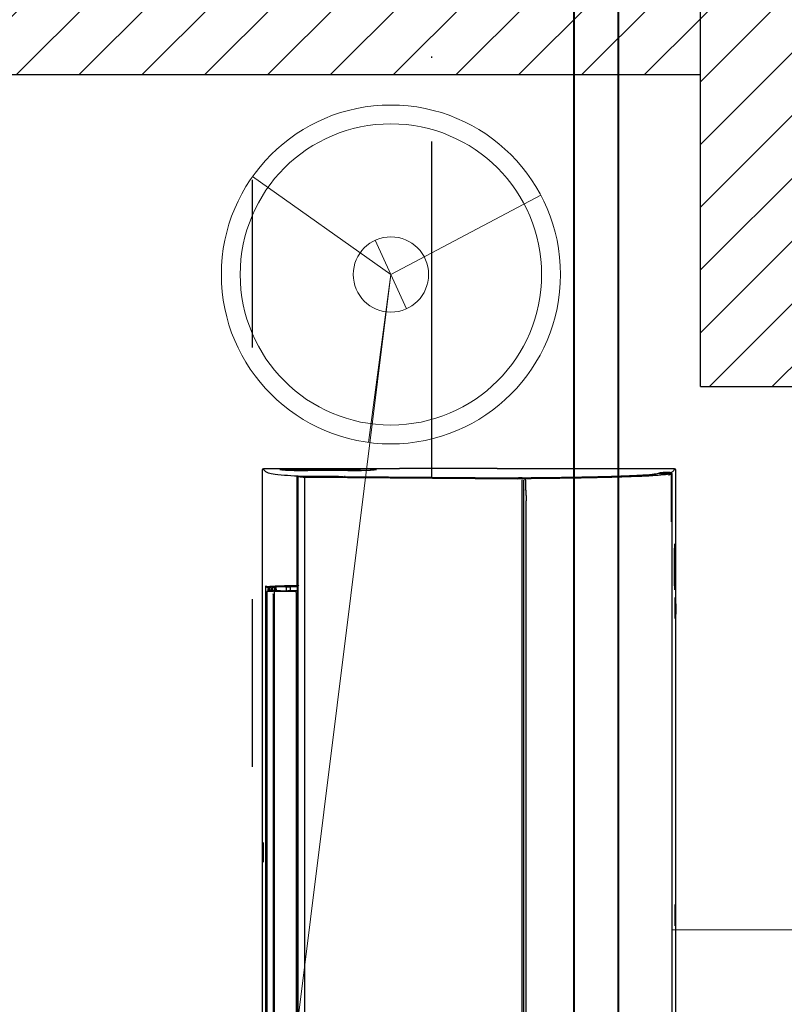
# Model space of a CAD drawing. Header units: millimetres. Extents: x 24385 to 79107, y -56478 to -23676.
# Tile 201 of 256: x 27702 to 27757, y -25769 to -25699. Entities that reach past the tile are written whole.
import ezdxf

# ---------------------------------------------------------------- set-up
doc = ezdxf.new("R2010")
doc.units = ezdxf.units.MM
doc.header["$LTSCALE"] = 2
doc.linetypes.add('ACAD_ISO03W100', pattern=[30, 12, -18])
doc.linetypes.add('ACAD_ISO10W100', pattern=[18, 12, -3, 0, -3])
for name, color, linetype, lineweight in [('0_OPIS', 7, 'Continuous', 13), ('3DPLAN_A_TABELKA POMIESZCZEŃ', 7, 'Continuous', 0), ('A_STOL_OPIS', 55, 'Continuous', 5), ('Opisy', 7, 'Continuous', 13)]:
    doc.layers.add(name, color=color, linetype=linetype, lineweight=lineweight)
doc.layers.add('1', color=7, linetype='Continuous', true_color=0xffffff)
for name, color, linetype in [('3DPLAN_A_KRESKOWANIE 1', 253, 'Continuous'), ('3DPLAN_A_OPIS', 8, 'Continuous'), ('IS_KLIM_urządzenia', 3, 'Continuous')]:
    doc.layers.add(name, color=color, linetype=linetype)
for name, color, linetype, lineweight, true_color in [('cw', 7, 'Continuous', 40, 0xf79809), ('FURNITURE ZD 1 500', 7, 'Continuous', 13, 0x9fa8a5), ('kanalizacja', 7, 'Continuous', 30, 0xbf3000), ('kanalizacja pod stropem skropliny', 7, 'Continuous', 30, 0x60bb04), ('wodociag', 7, 'Continuous', 40, 0x0e97f1)]:
    doc.layers.add(name, color=color, linetype=linetype, lineweight=lineweight, true_color=true_color)
doc.styles.add('ARIAL', font='arial.ttf')
pattern_1 = [(45, (5728.076, 0), (-2.24506403, 2.24506403), [])]

# ---------------------------------------------------------------- blocks, each defined once
blk = doc.blocks.new('scienna')
at = {"layer": '1', "color": 3, "linetype": 'Continuous'}
for p, q in [((37481.274, 3088.714), (37481.285, 3090.277)), ((37481.315, 3090.347), (37481.521, 3090.141)), ((37481.385, 3090.376), (37490.967, 3090.376)), ((37481.657, 3090.094), (37575.678, 3090.094)), ((37485.089, 3090.089), (37481.687, 3090.089)), ((37481.687, 3090.089), (37481.687, 3090.089)), ((37486.702, 3090.323), (37486.702, 3090.356)), ((37486.71, 3090.322), (37486.706, 3090.345)), ((37486.756, 3090.371), (37486.902, 3090.371)), ((37486.952, 3090.345), (37486.943, 3090.295)), ((37486.956, 3090.356), (37486.956, 3090.315)), ((37487.913, 3090.304), (37488.733, 3090.304)), ((37488.733, 3090.297), (37487.913, 3090.297)), ((37488.733, 3090.297), (37487.913, 3090.297)), ((37487.913, 3090.297), (37487.913, 3090.297)), ((37489.69, 3090.315), (37489.69, 3090.356)), ((37489.703, 3090.295), (37489.694, 3090.345)), ((37489.744, 3090.371), (37489.89, 3090.371)), ((37489.94, 3090.345), (37489.936, 3090.323)), ((37489.944, 3090.356), (37489.944, 3090.322)), ((37490.507, 3090.348), (37490.507, 3090.348)), ((37490.627, 3090.365), (37490.967, 3090.365)), ((37491.893, 3090.347), (37490.63, 3090.347)), ((37491.893, 3090.346), (37490.63, 3090.346)), ((37490.63, 3090.346), (37490.63, 3090.346)), ((37490.967, 3090.386), (37491.71, 3090.386)), ((37491.71, 3090.385), (37490.967, 3090.386)), ((37490.967, 3090.384), (37490.967, 3090.386)), ((37490.967, 3090.384), (37490.967, 3090.346)), ((37491.711, 3090.376), (37512.908, 3090.376)), ((37491.711, 3090.365), (37491.897, 3090.365)), ((37512.487, 3090.348), (37512.487, 3090.348)), ((37512.607, 3090.365), (37512.907, 3090.365)), ((37513.873, 3090.347), (37512.61, 3090.347)), ((37513.873, 3090.346), (37512.61, 3090.346)), ((37512.61, 3090.346), (37512.61, 3090.346)), ((37513.663, 3090.386), (37512.907, 3090.386)), ((37513.663, 3090.365), (37513.877, 3090.365)), ((37513.664, 3090.376), (37543.671, 3090.376)), ((37481.558, 3089.996), (37481.559, 3089.483)), ((37481.583, 3089.485), (37481.583, 3089.485)), ((37481.646, 3089.974), (37481.697, 3089.888)), ((37481.272, 3077.658), (37481.272, 3088.07)), ((37482.106, 3079.648), (37482.802, 3079.648)), ((37482.107, 3079.5), (37575.167, 3079.5)), ((37573.704, 3079.693), (37483.582, 3079.693)), ((37481.854, 3066.749), (37481.941, 3079.137)), ((37481.965, 3079.069), (37481.856, 3063.482)), ((37481.908, 3063.897), (37482.014, 3079.069)), ((37481.965, 3079.069), (37481.965, 3079.068)), ((37482.016, 3079.358), (37482.014, 3079.069)), ((37482.019, 3079.385), (37482.017, 3079.423)), ((37482.111, 3079.388), (37488.791, 3079.382)), ((37488.791, 3079.382), (37568.484, 3079.382)), ((37481.285, 3077.113), (37481.285, 3071.136)), ((37481.272, 3060.946), (37481.272, 3070.59)), ((37481.276, 3068.76), (37481.276, 3068.929)), ((37481.383, 3068.959), (37481.277, 3068.959)), ((37481.302, 3068.954), (37481.394, 3068.938)), ((37481.389, 3068.73), (37481.277, 3068.73)), ((37481.352, 3068.743), (37481.302, 3068.735)), ((37481.352, 3068.743), (37481.39, 3068.743)), ((37481.387, 3068.91), (37481.358, 3068.773)), ((37481.276, 3067.598), (37481.276, 3067.781)), ((37481.348, 3067.813), (37481.277, 3067.813)), ((37481.318, 3067.568), (37481.277, 3067.568)), ((37481.302, 3067.809), (37481.352, 3067.8)), ((37481.331, 3067.577), (37481.302, 3067.572)), ((37481.325, 3067.56), (37481.325, 3067.559)), ((37481.354, 3067.585), (37481.339, 3067.585)), ((37481.351, 3067.771), (37481.351, 3067.61)), ((37481.828, 3065.506), (37481.833, 3066.276)), ((37481.854, 3066.749), (37481.891, 3066.7)), ((37481.276, 3065.489), (37481.276, 3065.682)), ((37481.277, 3065.714), (37481.318, 3065.714)), ((37481.311, 3065.456), (37481.277, 3065.456)), ((37481.302, 3065.71), (37481.324, 3065.706)), ((37481.831, 3063.432), (37481.84, 3064.727)), ((37481.877, 3064.774), (37481.84, 3064.727)), ((37481.276, 3063.63), (37481.276, 3063.799)), ((37481.304, 3063.829), (37481.277, 3063.829)), ((37481.298, 3063.6), (37481.277, 3063.6)), ((37481.901, 3063.846), (37482.002, 3063.846)), ((37489.565, 3063.321), (37481.928, 3063.321)), ((37481.951, 3063.362), (37575.324, 3063.362)), ((37482.002, 3063.846), (37488.791, 3063.846)), ((37488.791, 3063.846), (37568.484, 3063.846)), ((37489.825, 3063.346), (37489.728, 3063.346)), ((37489.729, 3063.347), (37489.81, 3063.347)), ((37489.745, 3063.347), (37489.742, 3062.825)), ((37489.85, 3063.326), (37490.019, 3063.326)), ((37489.905, 3063.36), (37489.867, 3063.358)), ((37490.054, 3063.348), (37490.083, 3063.232)), ((37567.097, 3063.357), (37490.238, 3063.357)), ((37489.74, 3062.529), (37489.742, 3062.795)), ((37489.742, 3062.795), (37489.742, 3062.803)), ((37489.842, 3062.816), (37490.018, 3062.816)), ((37490.07, 3063.207), (37490.072, 3061.725)), ((37490.257, 3063.262), (37567.078, 3063.262)), ((37481.276, 3062.136), (37481.276, 3062.304)), ((37481.277, 3062.334), (37481.298, 3062.334)), ((37481.277, 3062.106), (37481.383, 3062.106)), ((37481.302, 3062.33), (37481.352, 3062.321)), ((37481.394, 3062.126), (37481.302, 3062.11)), ((37481.328, 3062.334), (37481.354, 3062.334)), ((37481.371, 3062.321), (37481.352, 3062.321)), ((37481.358, 3062.291), (37481.387, 3062.154)), ((37481.383, 3062.333), (37481.368, 3062.335)), ((37481.378, 3062.334), (37481.389, 3062.334)), ((37489.72, 3062.076), (37489.737, 3062.076)), ((37489.721, 3062.067), (37489.737, 3062.067)), ((37489.737, 3062.066), (37489.735, 3061.87)), ((37489.74, 3062.501), (37489.737, 3062.066)), ((37489.789, 3062.548), (37490.025, 3062.548)), ((37490.016, 3061.911), (37490.018, 3061.911)), ((37490.03, 3062.157), (37490.025, 3062.157)), ((37489.735, 3061.805), (37490.042, 3061.821)), ((37489.817, 3061.772), (37489.75, 3061.772)), ((37489.761, 3061.722), (37489.817, 3061.722)), ((37489.765, 3061.6), (37489.765, 3061.701)), ((37489.765, 3061.6), (37489.766, 3061.565)), ((37489.765, 3061.413), (37489.766, 3061.446)), ((37489.765, 3061.392), (37489.766, 3061.358)), ((37489.766, 3061.565), (37489.767, 3061.562)), ((37489.767, 3061.449), (37489.766, 3061.446)), ((37489.766, 3061.358), (37489.768, 3061.351)), ((37489.766, 3061.274), (37489.768, 3061.245)), ((37489.768, 3061.391), (37489.768, 3061.413)), ((37489.768, 3061.215), (37489.768, 3061.195)), ((37489.769, 3061.48), (37489.769, 3061.532)), ((37489.769, 3061.275), (37489.769, 3061.321)), ((37489.798, 3061.244), (37490.052, 3061.244)), ((37489.818, 3061.81), (37489.817, 3061.772)), ((37489.817, 3061.722), (37489.817, 3061.772)), ((37489.817, 3061.722), (37489.818, 3061.696)), ((37489.824, 3061.746), (37489.821, 3061.74)), ((37490.011, 3061.74), (37489.821, 3061.74)), ((37489.821, 3061.696), (37489.821, 3061.74)), ((37489.824, 3061.746), (37489.824, 3061.81)), ((37490.017, 3061.746), (37489.824, 3061.746)), ((37489.867, 3061.348), (37490.023, 3061.348)), ((37490.05, 3061.248), (37489.867, 3061.248)), ((37489.966, 3061.556), (37490.017, 3061.556)), ((37490.017, 3061.456), (37489.966, 3061.456)), ((37490.017, 3061.463), (37490.017, 3061.394)), ((37490.022, 3061.375), (37490.017, 3061.375)), ((37490.017, 3061.374), (37490.042, 3061.278)), ((37490.022, 3061.749), (37490.022, 3061.766)), ((37490.046, 3061.264), (37490.07, 3061.176)), ((37490.047, 3061.719), (37490.077, 3061.6)), ((37490.07, 3061.591), (37490.073, 3061.169)), ((37490.072, 3061.725), (37490.078, 3061.7)), ((37490.104, 3061.685), (37567.23, 3061.685)), ((37490.262, 3061.607), (37490.242, 3061.603)), ((37490.262, 3061.607), (37567.078, 3061.607)), ((37481.513, 3061.088), (37481.301, 3060.876)), ((37575.963, 3060.847), (37481.371, 3060.847)), ((37567.666, 3061.092), (37489.669, 3061.092)), ((37567.64, 3061.095), (37489.695, 3061.095)), ((37490.098, 3061.151), (37567.236, 3061.151)), ((37509.299, 3060.873), (37508.19, 3060.873)), ((37508.191, 3060.888), (37509.297, 3060.888)), ((37508.191, 3060.886), (37509.297, 3060.886)), ((37509.438, 3060.885), (37509.439, 3060.885))]:
    blk.add_line(p, q, dxfattribs=at)
for centre, radius, start, end in [((37481.355, 3067.56), 0.0299, 100.12414, 181.75822), ((37481.345, 3062.359), 0.0299, 178.59109, 259.89445), ((37481.395, 3062.359), 0.0299, 177.77317, 259.84973), ((37489.789, 3062.499), 0.0498, 90.41115, 170.80284)]:
    blk.add_arc(centre, radius, start, end, dxfattribs=at)
at = {"layer": '1', "color": 3, "linetype": 'Continuous', "extrusion": (0, 0, -1)}
for centre, major_axis, ratio, start_param, end_param in [((37481.385, 3090.277), (0.0932, 0.0356), 0.99063, 3.510727, 5.080838), ((37486.752, 3090.37), (0.0506, -0.0001), 0.026853, 1.495654, 4.787428), ((37486.906, 3090.37), (0.0506, 0.0001), 0.026853, 4.63735, 7.929124), ((37489.741, 3090.37), (0.0506, -0.0001), 0.026853, 1.495654, 4.787428), ((37489.894, 3090.37), (0.0506, 0.0001), 0.026853, 4.63735, 7.929124), ((37490.632, 3090.349), (0.131, 0), 0.025826, 1.581407, 3.141096), ((37491.892, 3090.349), (0.131, 0), 0.025826, 0.000497, 1.560185), ((37512.611, 3090.349), (0.131, 0), 0.025826, 1.581407, 3.141096), ((37513.872, 3090.349), (0.131, 0), 0.025826, 0.000497, 1.560185), ((37481.564, 3089.487), (0, 0.199), 0.026186, 3.178837, 4.693181), ((37481.337, 3088.07), (0, 2.49), 0.026186, 4.712389, 4.974188), ((37481.927, 3079.274), (0, 0.548), 0.026186, 1.344442, 1.822999), ((37481.273, 3077.658), (0, 0.0498), 0.026186, 3.232627, 4.712389), ((37481.272, 3077.113), (0, 0.498), 0.026186, 0.091035, 1.570796), ((37481.272, 3071.136), (0, 0.498), 0.026186, 1.570796, 3.050558), ((37481.273, 3070.59), (0, 0.0498), 0.026186, 4.712389, 6.192151), ((37481.277, 3068.928), (0, -0.0303), 0.026853, 1.586911, 3.163112), ((37481.277, 3068.761), (0, 0.0303), 0.026853, 3.120074, 4.696274), ((37481.359, 3068.775), (0.0068, 0.0315), 0.0247, 3.136269, 4.657709), ((37481.277, 3067.783), (0, -0.0303), 0.026853, 1.49579, 3.163112), ((37481.277, 3067.598), (0, 0.0303), 0.026853, 3.140843, 4.696274), ((37481.352, 3067.611), (0, 0.0303), 0.026853, 3.721747, 4.662998), ((37481.277, 3065.684), (0, -0.0303), 0.026853, 1.49579, 3.17409), ((37481.277, 3065.486), (0, 0.0303), 0.026853, 3.140843, 4.787396), ((37481.277, 3063.798), (0, -0.0303), 0.026853, 1.586911, 3.163112), ((37481.277, 3063.63), (0, 0.0303), 0.026853, 3.120074, 4.696274), ((37489.867, 3063.408), (0.0272, -0.0419), 0.986713, 0.581937, 0.946749), ((37489.85, 3063.625), (0, 0.299), 0.014546, 3.106676, 3.200893), ((37489.905, 3063.41), (0.0011, -0.0498), 0.489612, 0.045922, 0.281487), ((37481.277, 3062.304), (0, -0.0303), 0.026853, 1.586911, 3.17409), ((37481.277, 3062.136), (0, 0.0303), 0.026853, 3.140843, 4.696274), ((37481.359, 3062.29), (0.0068, -0.0315), 0.0247, 1.625476, 3.146917), ((37489.966, 3061.563), (0.199, 0), 0.034921, 1.570796, 3.115684), ((37489.966, 3061.449), (0.199, 0), 0.034921, 3.167501, 4.712389), ((37489.867, 3061.352), (0.0996, 0), 0.034921, 1.570796, 3.109127), ((37489.867, 3061.245), (0.0996, 0), 0.034921, 3.20865, 4.707044), ((37489.768, 3061.215), (0, 0.0299), 0.008727, 4.712389, 7.853982), ((37490.064, 3061.57), (0.299, 0), 0.034921, 1.729444, 2.225224), ((37490.064, 3061.363), (0.299, 0), 0.034921, 1.710997, 2.225224), ((37490.084, 3061.785), (0.0207, -0.0996), 0.029081, 6.144074, 6.494044), ((37508.192, 3060.884), (0.152, 0), 0.025788, 3.14159, 4.707839), ((37509.297, 3060.884), (0.152, 0), 0.025788, 4.716939, 6.283188)]:
    blk.add_ellipse(centre, major_axis=major_axis, ratio=ratio, start_param=start_param, end_param=end_param, dxfattribs=at)
at = {"layer": '1', "color": 3, "linetype": 'Continuous'}
for centre, major_axis, ratio, start_param, end_param in [((37488.733, 3090.267), (0, 0.0299), 0.000004, 6.257005, 7.679449), ((37492.023, 3090.32), (0.0299, -0.0006), 0.999657, 1.590287, 1.873037), ((37514.003, 3090.32), (0.0299, -0.0006), 0.999657, 1.590287, 1.873037), ((37481.634, 3089.356), (0.0429, 0.0252), 0.998669, 2.598988, 3.515641), ((37481.405, 3068.705), (0, 0.0299), 0.999658, 0.174696, 1.570869), ((37481.895, 3063.399), (0.0169, 0.0106), 0.3931, 3.146815, 3.538182), ((37490.055, 3063.329), (0.0201, -0.0221), 0.993138, 3.140182, 3.786846), ((37481.371, 3062.359), (0, -0.0299), 0.999657, 4.711785, 6.107988), ((37481.395, 3062.359), (0.0299, -0.0012), 0.829262, 3.141584, 3.18845), ((37481.405, 3062.359), (0, -0.0299), 0.999657, 4.711887, 6.10809), ((37490.052, 3061.764), (-0.0297, 0.0032), 0.988969, 6.280689, 6.337499), ((37490.053, 3061.768), (-0.0297, 0.0034), 0.988946, 4.960853, 6.283676), ((37490.099, 3061.184), (-0.0299, 0.0004), 0.999841, 0.27606, 1.583879), ((37490.103, 3061.717), (0.0267, 0.0135), 0.973947, 2.957503, 4.255332)]:
    blk.add_ellipse(centre, major_axis=major_axis, ratio=ratio, start_param=start_param, end_param=end_param, dxfattribs=at)
at = {"layer": '1', "color": 3, "linetype": 'Continuous', "extrusion": (-1.2326e-32, -1.03566e-16, -1)}
blk.add_ellipse((37481.371, 3060.947), major_axis=(-0.0705, -0.0705), ratio=0.999315, start_param=5.49813, end_param=7.068241, dxfattribs=at)
at = {"layer": '1', "color": 3, "linetype": 'Continuous'}
for points, degree in [([(37481.521, 3090.141), (37481.54, 3090.121), (37481.56, 3090.098), (37481.579, 3090.057)], 3), ([(37481.609, 3090.052), (37481.619, 3090.029), (37481.63, 3090.001), (37481.64, 3089.966)], 3), ([(37491.711, 3090.346), (37491.711, 3090.358), (37491.71, 3090.371), (37491.71, 3090.383)], 3), ([(37513.663, 3090.386), (37512.907, 3090.385)], 1), ([(37513.663, 3090.384), (37513.663, 3090.371), (37513.663, 3090.359), (37513.664, 3090.346)], 3), ([(37481.588, 3089.99), (37481.583, 3089.485)], 1), ([(37481.624, 3089.913), (37481.624, 3089.913), (37481.624, 3089.913), (37481.624, 3089.913)], 3), ([(37481.674, 3089.829), (37481.674, 3089.829), (37481.674, 3089.829), (37481.674, 3089.829)], 3), ([(37481.59, 3089.333), (37481.591, 3089.331), (37481.592, 3089.329)], 2), ([(37481.645, 3089.2), (37481.645, 3089.2), (37481.645, 3089.2), (37481.645, 3089.2)], 3), ([(37482.008, 3079.467), (37482.007, 3079.484), (37482.007, 3079.503), (37482.007, 3079.521)], 3), ([(37482.014, 3079.529), (37482.013, 3079.563), (37482.013, 3079.598), (37482.013, 3079.632)], 3), ([(37482.106, 3079.648), (37482.106, 3079.648), (37482.106, 3079.648), (37482.106, 3079.648)], 3), ([(37481.965, 3079.438), (37481.967, 3079.336), (37481.967, 3079.227), (37481.966, 3079.124)], 3), ([(37481.965, 3079.419), (37481.965, 3079.413)], 1), ([(37481.966, 3079.124), (37481.965, 3079.106), (37481.965, 3079.087), (37481.965, 3079.068)], 3), ([(37482.01, 3079.272), (37481.996, 3079.27), (37481.981, 3079.267), (37481.966, 3079.265)], 3), ([(37482.01, 3079.402), (37482.009, 3079.422), (37482.008, 3079.444), (37482.008, 3079.467)], 3), ([(37481.431, 3067.009), (37481.433, 3066.011), (37481.432, 3065.014), (37481.431, 3064.016)], 3), ([(37481.383, 3066.356), (37481.386, 3065.438), (37481.386, 3064.52), (37481.383, 3063.601)], 3), ([(37481.383, 3063.601), (37481.383, 3063.105), (37481.375, 3062.637), (37481.365, 3062.359)], 3), ([(37481.863, 3063.428), (37481.879, 3063.569), (37481.895, 3063.719), (37481.91, 3063.878)], 3), ([(37481.878, 3063.389), (37481.881, 3063.384), (37481.885, 3063.381)], 2), ([(37481.888, 3063.379), (37481.896, 3063.376)], 1), ([(37481.896, 3063.376), (37481.92, 3063.361), (37481.951, 3063.362)], 2), ([(37481.901, 3063.911), (37481.901, 3063.889), (37481.901, 3063.868), (37481.901, 3063.846)], 3), ([(37489.708, 3062.287), (37489.697, 3062.529), (37489.687, 3062.872), (37489.676, 3063.36)], 3), ([(37490.021, 3063.33), (37490.018, 3063.327), (37490.017, 3063.319), (37490.017, 3063.306)], 3), ([(37490.017, 3062.846), (37490.017, 3062.989), (37490.017, 3063.142), (37490.017, 3063.306)], 3), ([(37490.036, 3063.343), (37490.031, 3063.338), (37490.026, 3063.334), (37490.021, 3063.33)], 3), ([(37490.017, 3062.846), (37490.017, 3062.803), (37490.023, 3062.743), (37490.035, 3062.663)], 3), ([(37490.035, 3062.663), (37490.047, 3062.579), (37490.054, 3062.512), (37490.054, 3062.47)], 3), ([(37489.765, 3061.701), (37489.751, 3061.748), (37489.737, 3061.823), (37489.723, 3062.03)], 3), ([(37489.74, 3062.507), (37489.74, 3062.504), (37489.74, 3062.502), (37489.74, 3062.501)], 3), ([(37490.017, 3061.917), (37490.017, 3061.981), (37490.017, 3062.051), (37490.017, 3062.127)], 3), ([(37490.017, 3061.911), (37490.071, 3061.716)], 1), ([(37490.022, 3062.155), (37490.022, 3062.163), (37490.022, 3062.171), (37490.022, 3062.18)], 3), ([(37490.035, 3062.151), (37490.031, 3062.155), (37490.028, 3062.157), (37490.025, 3062.157)], 3), ([(37490.03, 3062.157), (37490.033, 3062.157), (37490.036, 3062.155), (37490.04, 3062.151)], 3), ([(37490.04, 3062.146), (37490.039, 3062.147), (37490.037, 3062.149), (37490.035, 3062.151)], 3), ([(37490.04, 3062.151), (37490.043, 3062.147), (37490.046, 3062.145), (37490.049, 3062.145)], 3), ([(37490.054, 3062.184), (37490.054, 3062.158), (37490.051, 3062.145), (37490.044, 3062.145)], 3), ([(37490.054, 3062.47), (37490.054, 3062.368), (37490.054, 3062.273), (37490.054, 3062.184)], 3), ([(37490.021, 3061.75), (37490.018, 3061.755), (37490.017, 3061.754), (37490.017, 3061.748)], 3), ([(37490.017, 3061.557), (37490.017, 3061.61), (37490.017, 3061.674), (37490.017, 3061.748)], 3), ([(37490.017, 3061.557), (37490.017, 3061.542), (37490.023, 3061.505), (37490.035, 3061.449)], 3), ([(37490.035, 3061.319), (37490.023, 3061.357), (37490.017, 3061.376), (37490.017, 3061.375)], 3), ([(37490.017, 3061.37), (37490.017, 3061.37), (37490.017, 3061.372), (37490.017, 3061.375)], 3), ([(37490.023, 3061.753), (37490.018, 3061.753)], 1), ([(37490.036, 3061.726), (37490.031, 3061.734), (37490.026, 3061.742), (37490.021, 3061.75)], 3), ([(37490.021, 3061.375), (37490.022, 3061.377), (37490.022, 3061.379), (37490.022, 3061.381)], 3), ([(37490.021, 3061.375), (37490.022, 3061.375), (37490.028, 3061.356), (37490.04, 3061.319)], 3), ([(37490.023, 3061.771), (37490.023, 3061.77), (37490.023, 3061.768)], 2), ([(37490.023, 3061.768), (37490.023, 3061.768), (37490.023, 3061.767)], 2), ([(37490.023, 3061.759), (37490.023, 3061.753)], 1), ([(37490.025, 3061.751), (37490.026, 3061.751), (37490.026, 3061.751), (37490.026, 3061.75)], 3), ([(37490.035, 3061.449), (37490.047, 3061.388), (37490.054, 3061.349), (37490.054, 3061.336)], 3), ([(37490.053, 3061.263), (37490.051, 3061.265), (37490.045, 3061.284), (37490.035, 3061.319)], 3), ([(37490.04, 3061.319), (37490.046, 3061.296), (37490.051, 3061.28), (37490.055, 3061.271)], 3), ([(37490.047, 3061.279), (37490.07, 3061.191)], 1), ([(37490.054, 3061.336), (37490.054, 3061.305), (37490.054, 3061.281), (37490.054, 3061.264)], 3), ([(37490.054, 3061.264), (37490.054, 3061.263), (37490.054, 3061.262), (37490.054, 3061.262)], 3), ([(37490.076, 3061.703), (37490.076, 3061.703), (37490.077, 3061.703)], 2)]:
    blk.add_open_spline(points, degree=degree, dxfattribs=at)
for points, knots in [([(37481.558, 3089.996), (37481.558, 3090.007), (37481.56, 3090.017), (37481.568, 3090.038), (37481.573, 3090.048), (37481.587, 3090.066), (37481.596, 3090.073), (37481.615, 3090.085), (37481.625, 3090.089), (37481.643, 3090.093), (37481.65, 3090.094), (37481.657, 3090.094)], [0, 0, 0, 0, 0.210708, 0.210708, 0.428394, 0.428394, 0.645764, 0.645764, 0.862773, 0.862773, 1, 1, 1, 1]), ([(37481.687, 3090.089), (37481.679, 3090.089), (37481.67, 3090.088), (37481.655, 3090.084), (37481.647, 3090.081), (37481.631, 3090.072), (37481.622, 3090.066), (37481.608, 3090.052), (37481.602, 3090.044), (37481.598, 3090.036)], [0, 0, 0, 0, 0.220108, 0.220108, 0.42634, 0.42634, 0.716961, 0.716961, 1, 1, 1, 1]), ([(37487.913, 3090.297), (37487.587, 3090.297), (37487.267, 3090.3), (37486.812, 3090.312), (37486.677, 3090.32), (37486.677, 3090.329)], [0, 0, 0, 0, 0.5, 0.5, 1, 1, 1, 1]), ([(37489.97, 3090.329), (37489.97, 3090.32), (37489.836, 3090.312), (37489.381, 3090.3), (37489.06, 3090.297), (37488.733, 3090.297)], [0, 0, 0, 0, 0.5, 0.5, 1, 1, 1, 1]), ([(37491.71, 3090.385), (37491.71, 3090.385), (37491.71, 3090.385), (37491.71, 3090.384), (37491.71, 3090.384), (37491.71, 3090.383)], [0, 0, 0, 0, 0.72897, 0.72897, 1, 1, 1, 1]), ([(37512.907, 3090.383), (37512.907, 3090.383), (37512.907, 3090.384), (37512.907, 3090.384), (37512.907, 3090.385), (37512.907, 3090.385), (37512.907, 3090.385), (37512.907, 3090.385)], [0, 0, 0, 0, 0.254607, 0.254607, 0.509215, 0.509215, 1, 1, 1, 1]), ([(37512.907, 3090.383), (37512.907, 3090.381), (37512.907, 3090.38), (37512.907, 3090.374), (37512.907, 3090.37), (37512.907, 3090.362), (37512.907, 3090.358), (37512.907, 3090.352), (37512.907, 3090.349), (37512.907, 3090.346)], [0, 0, 0, 0, 0.141039, 0.141039, 0.460002, 0.460002, 0.778965, 0.778965, 1, 1, 1, 1]), ([(37513.663, 3090.386), (37513.663, 3090.386), (37513.663, 3090.386), (37513.663, 3090.386), (37513.663, 3090.386), (37513.663, 3090.385), (37513.663, 3090.385), (37513.663, 3090.384)], [0, 0, 0, 0, 0.2545, 0.2545, 0.509, 0.509, 1, 1, 1, 1]), ([(37481.583, 3089.485), (37481.582, 3089.471), (37481.582, 3089.456), (37481.582, 3089.429), (37481.582, 3089.416), (37481.583, 3089.393), (37481.583, 3089.383), (37481.583, 3089.368), (37481.584, 3089.362), (37481.584, 3089.357), (37481.584, 3089.356), (37481.585, 3089.356)], [0, 0, 0, 0, 0.221109, 0.221109, 0.442219, 0.442219, 0.663324, 0.663324, 0.884477, 0.884477, 1, 1, 1, 1]), ([(37481.585, 3089.356), (37481.586, 3089.354), (37481.587, 3089.352), (37481.598, 3089.333), (37481.607, 3089.312), (37481.616, 3089.286)], [0, 0, 0, 0, 0.109547, 0.109547, 1, 1, 1, 1]), ([(37481.598, 3090.036), (37481.592, 3090.024), (37481.589, 3090.012), (37481.588, 3089.996), (37481.588, 3089.994), (37481.588, 3089.99), (37481.588, 3089.99), (37481.588, 3089.99)], [0, 0, 0, 0, 0.804426, 0.804426, 0.988726, 0.988726, 1, 1, 1, 1]), ([(37481.616, 3089.286), (37481.617, 3089.331), (37481.618, 3089.376), (37481.619, 3089.488), (37481.62, 3089.554), (37481.622, 3089.718), (37481.623, 3089.815), (37481.624, 3089.913)], [0, 0, 0, 0, 0.215513, 0.215513, 0.533202, 0.533202, 1, 1, 1, 1]), ([(37481.724, 3090.011), (37481.722, 3090.011), (37481.721, 3090.011), (37481.714, 3090.011), (37481.708, 3090.01), (37481.692, 3090.007), (37481.681, 3090.002), (37481.662, 3089.991), (37481.654, 3089.983), (37481.639, 3089.966), (37481.634, 3089.956), (37481.626, 3089.935), (37481.624, 3089.924), (37481.624, 3089.913)], [0, 0, 0, 0, 0.026404, 0.026404, 0.133633, 0.133633, 0.350239, 0.350239, 0.566831, 0.566831, 0.783415, 0.783415, 1, 1, 1, 1]), ([(37481.645, 3089.2), (37481.647, 3089.253), (37481.65, 3089.306), (37481.655, 3089.426), (37481.658, 3089.492), (37481.665, 3089.648), (37481.67, 3089.739), (37481.674, 3089.829)], [0, 0, 0, 0, 0.253857, 0.253857, 0.570119, 0.570119, 1, 1, 1, 1]), ([(37481.773, 3089.923), (37481.772, 3089.923), (37481.77, 3089.923), (37481.765, 3089.923), (37481.76, 3089.923), (37481.745, 3089.92), (37481.734, 3089.916), (37481.715, 3089.905), (37481.706, 3089.898), (37481.691, 3089.881), (37481.685, 3089.872), (37481.677, 3089.851), (37481.674, 3089.84), (37481.674, 3089.829)], [0, 0, 0, 0, 0.027072, 0.027072, 0.113442, 0.113442, 0.335097, 0.335097, 0.556736, 0.556736, 0.778368, 0.778368, 1, 1, 1, 1]), ([(37481.689, 3089.876), (37481.695, 3089.846), (37481.701, 3089.811), (37481.731, 3089.627), (37481.753, 3089.419), (37481.799, 3088.82), (37481.821, 3088.438), (37481.862, 3087.499), (37481.882, 3086.934), (37481.919, 3085.671), (37481.936, 3084.973), (37481.958, 3083.829), (37481.965, 3083.43), (37481.978, 3082.614), (37481.984, 3082.197), (37481.996, 3081.343), (37482.001, 3080.907), (37482.008, 3080.188), (37482.01, 3079.912), (37482.012, 3079.632)], [0, 0, 0, 0, 0.044433, 0.044433, 0.209088, 0.209088, 0.373742, 0.373742, 0.538396, 0.538396, 0.703051, 0.703051, 0.785378, 0.785378, 0.867705, 0.867705, 0.950032, 0.950032, 1, 1, 1, 1]), ([(37481.941, 3079.397), (37481.935, 3080.281), (37481.927, 3081.116), (37481.905, 3082.756), (37481.891, 3083.559), (37481.868, 3084.651), (37481.859, 3084.998), (37481.841, 3085.659), (37481.832, 3085.975), (37481.803, 3086.851), (37481.782, 3087.344), (37481.737, 3088.152), (37481.713, 3088.465), (37481.666, 3088.913), (37481.641, 3089.055), (37481.599, 3089.216), (37481.581, 3089.256), (37481.563, 3089.288)], [0, 0, 0, 0, 0.142614, 0.142614, 0.292342, 0.292342, 0.367205, 0.367205, 0.442069, 0.442069, 0.591797, 0.591797, 0.741524, 0.741524, 0.891252, 0.891252, 1, 1, 1, 1]), ([(37481.616, 3089.286), (37481.62, 3089.277), (37481.624, 3089.266), (37481.632, 3089.244), (37481.636, 3089.232), (37481.641, 3089.213), (37481.643, 3089.206), (37481.645, 3089.2)], [0, 0, 0, 0, 0.405734, 0.405734, 0.811452, 0.811452, 1, 1, 1, 1]), ([(37481.645, 3089.2), (37481.681, 3089.051), (37481.717, 3088.785), (37481.768, 3088.083), (37481.785, 3087.798), (37481.817, 3087.12), (37481.832, 3086.73), (37481.861, 3085.87), (37481.874, 3085.4), (37481.899, 3084.381), (37481.91, 3083.828), (37481.931, 3082.664), (37481.939, 3082.059), (37481.954, 3080.799), (37481.961, 3080.146), (37481.965, 3079.46)], [0, 0, 0, 0, 0.25, 0.25, 0.375, 0.375, 0.5, 0.5, 0.625, 0.625, 0.75, 0.75, 0.875, 0.875, 1, 1, 1, 1]), ([(37482.106, 3079.648), (37482.095, 3079.648), (37482.083, 3079.648), (37482.062, 3079.646), (37482.052, 3079.644), (37482.035, 3079.641), (37482.027, 3079.639), (37482.015, 3079.634), (37482.011, 3079.631), (37482.008, 3079.628), (37482.008, 3079.628), (37482.007, 3079.627), (37482.007, 3079.626), (37482.006, 3079.625)], [0, 0, 0, 0, 0.224103, 0.224103, 0.448205, 0.448205, 0.672308, 0.672308, 0.896412, 0.896412, 0.939569, 0.939569, 1, 1, 1, 1]), ([(37482.826, 3079.656), (37482.823, 3079.654), (37482.821, 3079.653), (37482.818, 3079.651), (37482.817, 3079.651), (37482.811, 3079.649), (37482.807, 3079.648), (37482.802, 3079.648)], [0, 0, 0, 0, 0.314057, 0.314057, 0.422359, 0.422359, 1, 1, 1, 1]), ([(37482.826, 3079.656), (37482.835, 3079.662), (37482.848, 3079.659), (37482.87, 3079.66), (37482.881, 3079.661), (37482.915, 3079.664), (37482.937, 3079.665), (37483.004, 3079.67), (37483.049, 3079.673), (37483.183, 3079.681), (37483.272, 3079.686), (37483.435, 3079.692), (37483.509, 3079.694), (37483.582, 3079.694)], [0, 0, 0, 0, 0.044216, 0.044216, 0.088431, 0.088431, 0.176862, 0.176862, 0.353724, 0.353724, 0.707448, 0.707448, 1, 1, 1, 1]), ([(37481.965, 3079.46), (37481.965, 3079.457), (37481.965, 3079.454), (37481.965, 3079.447), (37481.965, 3079.442), (37481.965, 3079.438)], [0, 0, 0, 0, 0.416689, 0.416689, 1, 1, 1, 1]), ([(37481.965, 3079.438), (37481.965, 3079.434), (37481.965, 3079.43), (37481.965, 3079.423), (37481.965, 3079.422), (37481.965, 3079.42)], [0, 0, 0, 0, 0.684147, 0.684147, 1, 1, 1, 1]), ([(37481.376, 3068.984), (37481.382, 3068.981), (37481.389, 3068.931), (37481.402, 3068.739), (37481.408, 3068.595), (37481.423, 3068.053), (37481.43, 3067.544), (37481.431, 3067.009)], [0, 0, 0, 0, 0.244832, 0.244832, 0.496555, 0.496555, 1, 1, 1, 1]), ([(37481.423, 3066.95), (37481.423, 3067.422), (37481.417, 3067.875), (37481.404, 3068.358), (37481.399, 3068.486), (37481.387, 3068.658), (37481.381, 3068.703), (37481.375, 3068.705)], [0, 0, 0, 0, 0.503414, 0.503414, 0.755121, 0.755121, 1, 1, 1, 1]), ([(37481.325, 3067.56), (37481.33, 3067.399), (37481.334, 3067.18), (37481.337, 3066.708), (37481.336, 3066.45), (37481.332, 3065.992), (37481.328, 3065.788), (37481.317, 3065.509), (37481.311, 3065.431), (37481.304, 3065.431)], [0, 0, 0, 0, 0.25, 0.25, 0.5, 0.5, 0.75, 0.75, 1, 1, 1, 1]), ([(37481.341, 3067.838), (37481.351, 3067.838), (37481.362, 3067.684), (37481.377, 3067.141), (37481.382, 3066.76), (37481.383, 3066.356)], [0, 0, 0, 0, 0.5, 0.5, 1, 1, 1, 1]), ([(37481.376, 3066.295), (37481.376, 3066.636), (37481.371, 3066.963), (37481.359, 3067.425), (37481.35, 3067.56), (37481.341, 3067.56)], [0, 0, 0, 0, 0.5, 0.5, 1, 1, 1, 1]), ([(37481.849, 3066.747), (37481.849, 3066.746), (37481.849, 3066.745), (37481.85, 3066.74), (37481.851, 3066.736), (37481.853, 3066.727), (37481.856, 3066.722), (37481.862, 3066.713), (37481.867, 3066.709), (37481.873, 3066.704), (37481.876, 3066.703), (37481.878, 3066.702)], [0, 0, 0, 0, 0.060486, 0.060486, 0.262447, 0.262447, 0.561528, 0.561528, 0.8606, 0.8606, 1, 1, 1, 1]), ([(37481.839, 3064.734), (37481.835, 3064.783), (37481.831, 3064.892), (37481.827, 3065.176), (37481.827, 3065.348), (37481.828, 3065.506)], [0, 0, 0, 0, 0.5, 0.5, 1, 1, 1, 1]), ([(37481.375, 3062.36), (37481.387, 3062.364), (37481.399, 3062.544), (37481.417, 3063.169), (37481.422, 3063.611), (37481.423, 3064.076)], [0, 0, 0, 0, 0.496919, 0.496919, 1, 1, 1, 1]), ([(37481.431, 3064.016), (37481.429, 3063.488), (37481.423, 3062.99), (37481.407, 3062.46), (37481.402, 3062.32), (37481.389, 3062.13), (37481.382, 3062.081), (37481.375, 3062.081)], [0, 0, 0, 0, 0.5, 0.5, 0.75, 0.75, 1, 1, 1, 1]), ([(37481.298, 3063.854), (37481.302, 3063.854), (37481.307, 3063.801), (37481.314, 3063.615), (37481.317, 3063.476), (37481.321, 3063.162), (37481.322, 3062.985), (37481.32, 3062.645), (37481.318, 3062.486), (37481.315, 3062.359)], [0, 0, 0, 0, 0.25, 0.25, 0.5, 0.5, 0.75, 0.75, 1, 1, 1, 1]), ([(37481.298, 3062.334), (37481.302, 3062.336), (37481.307, 3062.403), (37481.313, 3062.637), (37481.314, 3062.802), (37481.314, 3063.132), (37481.313, 3063.298), (37481.307, 3063.53), (37481.302, 3063.598), (37481.298, 3063.6)], [0, 0, 0, 0, 0.248172, 0.248172, 0.499695, 0.499695, 0.751218, 0.751218, 1, 1, 1, 1]), ([(37481.345, 3062.344), (37481.353, 3062.381), (37481.361, 3062.52), (37481.372, 3062.963), (37481.376, 3063.27), (37481.377, 3063.588)], [0, 0, 0, 0, 0.489702, 0.489702, 1, 1, 1, 1]), ([(37481.834, 3063.4), (37481.814, 3063.017), (37481.794, 3062.698), (37481.745, 3062.062), (37481.716, 3061.796), (37481.656, 3061.412), (37481.626, 3061.294), (37481.569, 3061.149), (37481.541, 3061.116), (37481.513, 3061.088)], [0, 0, 0, 0, 0.1995, 0.1995, 0.47233, 0.47233, 0.74516, 0.74516, 1, 1, 1, 1]), ([(37481.928, 3063.316), (37481.92, 3063.316), (37481.913, 3063.317), (37481.896, 3063.321), (37481.888, 3063.325), (37481.871, 3063.336), (37481.863, 3063.344), (37481.848, 3063.363), (37481.841, 3063.376), (37481.832, 3063.403), (37481.83, 3063.418), (37481.83, 3063.433)], [0, 0, 0, 0, 0.135028, 0.135028, 0.296216, 0.296216, 0.487715, 0.487715, 0.7324, 0.7324, 1, 1, 1, 1]), ([(37481.856, 3063.482), (37481.856, 3063.482), (37481.856, 3063.482), (37481.856, 3063.483), (37481.856, 3063.484), (37481.856, 3063.486), (37481.856, 3063.486), (37481.856, 3063.487), (37481.856, 3063.487), (37481.856, 3063.487)], [0, 0, 0, 0, 0.082506, 0.082506, 0.55516, 0.55516, 0.896134, 0.896134, 1, 1, 1, 1]), ([(37481.856, 3063.487), (37481.856, 3063.487), (37481.856, 3063.487), (37481.856, 3063.485), (37481.856, 3063.483), (37481.856, 3063.462), (37481.858, 3063.442), (37481.868, 3063.411), (37481.873, 3063.398), (37481.881, 3063.387)], [0, 0, 0, 0, 0.006399, 0.006399, 0.06266, 0.06266, 0.61915, 0.61915, 1, 1, 1, 1]), ([(37489.663, 3063.432), (37489.662, 3063.422), (37489.66, 3063.411), (37489.652, 3063.387), (37489.646, 3063.373), (37489.63, 3063.352), (37489.622, 3063.343), (37489.605, 3063.331), (37489.597, 3063.327), (37489.581, 3063.322), (37489.573, 3063.321), (37489.565, 3063.321)], [0, 0, 0, 0, 0.200268, 0.200268, 0.47949, 0.47949, 0.690062, 0.690062, 0.861062, 0.861062, 1, 1, 1, 1]), ([(37489.664, 3063.362), (37489.67, 3062.996), (37489.676, 3062.689), (37489.693, 3062.062), (37489.702, 3061.796), (37489.722, 3061.412), (37489.732, 3061.294), (37489.746, 3061.188), (37489.75, 3061.164), (37489.754, 3061.145)], [0, 0, 0, 0, 0.226741, 0.226741, 0.547425, 0.547425, 0.86811, 0.86811, 1, 1, 1, 1]), ([(37489.716, 3063.35), (37489.716, 3063.35), (37489.716, 3063.35), (37489.717, 3063.35), (37489.718, 3063.349), (37489.722, 3063.348), (37489.726, 3063.347), (37489.729, 3063.347)], [0, 0, 0, 0, 0.019855, 0.019855, 0.219261, 0.219261, 1, 1, 1, 1]), ([(37489.802, 3063.362), (37489.803, 3063.36), (37489.805, 3063.354), (37489.811, 3063.344), (37489.822, 3063.334), (37489.836, 3063.327), (37489.846, 3063.326), (37489.85, 3063.327)], [0, 0, 0, 0, 0.134723, 0.330868, 0.555479, 0.814618, 1, 1, 1, 1]), ([(37490.027, 3063.343), (37490.026, 3063.341), (37490.024, 3063.336), (37490.023, 3063.331), (37490.023, 3063.328)], [0, 0, 0, 0, 0.500321, 1, 1, 1, 1]), ([(37490.036, 3063.343), (37490.037, 3063.344), (37490.043, 3063.346), (37490.061, 3063.349), (37490.074, 3063.351), (37490.104, 3063.353), (37490.122, 3063.354), (37490.161, 3063.356), (37490.183, 3063.356), (37490.217, 3063.357), (37490.227, 3063.357), (37490.238, 3063.357)], [0, 0, 0, 0, 0.220138, 0.220138, 0.440124, 0.440124, 0.662525, 0.662525, 0.891214, 0.891214, 1, 1, 1, 1]), ([(37489.791, 3062.809), (37489.785, 3062.81), (37489.779, 3062.81), (37489.769, 3062.81), (37489.764, 3062.81), (37489.756, 3062.808), (37489.752, 3062.806), (37489.748, 3062.803), (37489.746, 3062.802), (37489.745, 3062.801)], [0, 0, 0, 0, 0.236426, 0.236426, 0.495743, 0.495743, 0.815586, 0.815586, 1, 1, 1, 1]), ([(37489.799, 3062.819), (37489.806, 3062.818), (37489.814, 3062.817), (37489.828, 3062.816), (37489.835, 3062.816), (37489.841, 3062.816), (37489.841, 3062.816), (37489.842, 3062.816)], [0, 0, 0, 0, 0.559453, 0.559453, 0.994545, 0.994545, 1, 1, 1, 1]), ([(37490.022, 3062.18), (37490.022, 3062.18), (37490.022, 3062.278), (37490.022, 3062.423), (37490.022, 3062.629), (37490.022, 3062.723), (37490.022, 3062.773)], [0, 0, 0, 0, 0.003254, 0.577298, 0.77466, 1, 1, 1, 1]), ([(37490.079, 3063.198), (37490.081, 3063.202), (37490.083, 3063.206), (37490.094, 3063.219), (37490.106, 3063.228), (37490.134, 3063.242), (37490.151, 3063.248), (37490.187, 3063.256), (37490.207, 3063.259), (37490.237, 3063.262), (37490.247, 3063.262), (37490.257, 3063.262)], [0, 0, 0, 0, 0.122185, 0.122185, 0.393234, 0.393234, 0.644996, 0.644996, 0.881734, 0.881734, 1, 1, 1, 1]), ([(37481.34, 3062.33), (37481.352, 3062.328), (37481.365, 3062.325), (37481.382, 3062.323), (37481.385, 3062.322), (37481.389, 3062.321)], [0, 0, 0, 0, 0.771811, 0.771811, 1, 1, 1, 1]), ([(37489.669, 3061.092), (37489.669, 3061.092), (37489.669, 3061.092), (37489.679, 3061.093), (37489.688, 3061.094), (37489.709, 3061.102), (37489.721, 3061.108), (37489.74, 3061.124), (37489.747, 3061.133), (37489.757, 3061.15), (37489.761, 3061.158), (37489.763, 3061.167), (37489.764, 3061.168), (37489.766, 3061.177), (37489.767, 3061.185), (37489.767, 3061.193)], [0, 0, 0, 0, 0.003503, 0.003503, 0.228628, 0.228628, 0.524494, 0.524494, 0.730547, 0.730547, 0.867369, 0.867369, 0.885867, 0.885867, 1, 1, 1, 1]), ([(37490.021, 3061.693), (37490.002, 3061.693), (37489.983, 3061.693), (37489.933, 3061.694), (37489.903, 3061.694), (37489.851, 3061.695), (37489.828, 3061.696), (37489.793, 3061.697), (37489.78, 3061.698), (37489.768, 3061.7), (37489.765, 3061.7), (37489.765, 3061.701)], [0, 0, 0, 0, 0.136462, 0.136462, 0.374432, 0.374432, 0.612441, 0.612441, 0.850535, 0.850535, 1, 1, 1, 1]), ([(37490.023, 3061.759), (37490.023, 3061.76), (37490.023, 3061.76), (37490.022, 3061.762), (37490.022, 3061.763), (37490.022, 3061.765), (37490.022, 3061.765), (37490.022, 3061.765)], [0, 0, 0, 0, 0.072142, 0.072142, 0.999909, 0.999909, 1, 1, 1, 1]), ([(37490.022, 3061.389), (37490.022, 3061.402), (37490.022, 3061.429), (37490.022, 3061.482), (37490.022, 3061.514), (37490.022, 3061.531)], [0, 0, 0, 0, 0.524946, 0.746751, 1, 1, 1, 1]), ([(37490.025, 3061.751), (37490.025, 3061.752), (37490.024, 3061.753), (37490.023, 3061.753), (37490.023, 3061.753), (37490.023, 3061.753)], [0, 0, 0, 0, 0.57886, 0.57886, 1, 1, 1, 1]), ([(37490.04, 3061.728), (37490.039, 3061.729), (37490.038, 3061.731), (37490.034, 3061.738), (37490.03, 3061.743), (37490.027, 3061.749), (37490.026, 3061.75), (37490.026, 3061.75)], [0, 0, 0, 0, 0.202014, 0.202014, 0.920503, 0.920503, 1, 1, 1, 1]), ([(37490.036, 3061.726), (37490.037, 3061.723), (37490.043, 3061.72), (37490.057, 3061.716), (37490.062, 3061.714), (37490.068, 3061.713)], [0, 0, 0, 0, 0.66466, 0.66466, 1, 1, 1, 1]), ([(37490.067, 3061.715), (37490.058, 3061.717), (37490.051, 3061.72), (37490.043, 3061.724), (37490.041, 3061.726), (37490.04, 3061.728)], [0, 0, 0, 0, 0.596451, 0.596451, 1, 1, 1, 1]), ([(37490.074, 3061.708), (37490.074, 3061.708), (37490.074, 3061.708), (37490.073, 3061.711), (37490.072, 3061.713), (37490.072, 3061.715), (37490.071, 3061.716), (37490.071, 3061.716)], [0, 0, 0, 0, 0.000115, 0.000115, 0.829206, 0.829206, 1, 1, 1, 1]), ([(37490.077, 3061.703), (37490.077, 3061.702), (37490.079, 3061.699), (37490.082, 3061.694), (37490.088, 3061.689), (37490.096, 3061.686), (37490.101, 3061.685), (37490.104, 3061.685)], [0, 0, 0, 0, 0.196493, 0.360411, 0.569098, 0.809558, 1, 1, 1, 1])]:
    blk.add_open_spline(points, degree=3, knots=knots, dxfattribs=at)
blk = doc.blocks.new('31380106')
blk.add_line((-0.02, 0), (0.02, 0))
for radius in [0.09, 0.08, 0.02]:
    blk.add_circle((0, 0), radius)
blk = doc.blocks.new('kondygnacja -1')
at = {"layer": '3DPLAN_A_KRESKOWANIE 1'}
h = blk.add_hatch(dxfattribs=at)
h.set_pattern_fill('ANSI31', color=256, scale=7.5, style=0)
h.set_pattern_definition([(45, (23044.838, -26883.88), (-16.83798, 16.83798), [])])
h.paths.add_polyline_path([(31677.485, -24430.84), (30214.868, -24430.84), (30214.868, -24470.84), (30429.606, -24470.84), (30429.606, -24477.84), (30447.606, -24477.84), (30447.606, -24818.84), (30476.606, -24818.84), (30476.606, -24470.84), (31012.606, -24470.84), (31012.606, -24478.84), (31079.606, -24478.84), (31079.606, -24470.84), (31638.606, -24470.84), (31638.606, -25036.84), (31079.606, -25036.84), (31079.606, -25028.84), (31012.606, -25028.84), (31012.606, -25036.84), (30611.38, -25036.84), (30611.38, -25072.84), (31023.606, -25072.84), (31034.606, -25082.84), (31034.606, -25330.84), (31023.606, -25340.84), (30831.396, -25340.84, -0.038531), (30832.58, -25356.183), (30832.58, -25371.84), (31079.606, -25371.84), (31079.606, -25072.84), (31638.606, -25072.84), (31638.606, -25943.84), (30832.58, -25943.84), (30832.58, -26009.84), (31677.485, -26009.84)])
h.paths.add_polyline_path([(30682.606, -26009.84), (30832.58, -26009.84), (30832.58, -25943.84), (30760.606, -25943.84), (30760.606, -25454.668), (30735.606, -25464.584), (30735.606, -25943.84), (30682.606, -25943.84)])
h.paths.add_polyline_path([(30679.606, -25371.84), (30735.606, -25371.84), (30735.606, -25464.584), (30760.606, -25454.668), (30760.606, -25371.84), (30832.58, -25371.84), (30832.58, -25356.183, 0.038531), (30831.396, -25340.84), (30679.606, -25340.84)])
h.paths.add_polyline_path([(30355.83, -25371.84), (30425.606, -25371.84), (30425.606, -25379.84), (30463.606, -25379.84), (30463.606, -25424.739), (30471.606, -25424.739), (30471.606, -25395.84), (30533.606, -25395.84), (30533.606, -25371.84), (30576.606, -25371.84), (30576.606, -25341.84), (30472.606, -25341.84), (30472.606, -25326.84), (30427.606, -25326.84), (30427.606, -25341.84), (30355.83, -25341.84)])
h.paths.add_polyline_path([(30456.606, -25936.84), (30425.606, -25936.84), (30425.606, -25945.84), (30380.606, -25945.84), (30380.606, -26009.84), (30512.606, -26009.84), (30512.606, -25943.84), (30466.606, -25943.84), (30466.606, -25712.84), (30456.606, -25712.84)])
h.paths.add_polyline_path([(28888.606, -25941.84), (28888.606, -26009.84), (29013.606, -26009.84), (29013.606, -25941.84)])
h.paths.add_polyline_path([(28591.166, -26009.84), (28591.166, -25944.84), (28547.606, -25944.84), (28547.606, -26009.84)])
h.paths.add_polyline_path([(28624.606, -25870.534), (28654.797, -25870.534), (28654.797, -25924.534), (28624.606, -25924.534), (28624.606, -25944.84), (28591.166, -25944.84), (28591.166, -26009.84), (28713.606, -26009.84), (28713.606, -25941.84), (28672.606, -25941.84), (28672.606, -25932.84), (28657.606, -25932.84), (28657.606, -25716.84), (28624.606, -25716.84)])
h.paths.add_polyline_path([(28372.606, -25944.84), (28328.606, -25944.84), (28328.606, -25907.84), (28282.606, -25907.84), (28282.606, -25944.84), (28248.606, -25944.84), (28248.606, -26009.84), (28372.606, -26009.84)])
h.paths.add_polyline_path([(28092.606, -25563.84), (28054.606, -25563.84), (28054.606, -25383.84), (28067.602, -25383.84), (28067.606, -25375.84), (28340.606, -25375.84), (28340.606, -25341.84), (28070.606, -25341.84), (28070.606, -25332.84), (28030.606, -25332.84), (28030.606, -25395.598), (28048.707, -25395.598), (28048.707, -25449.598), (28030.606, -25449.598), (28030.606, -26009.84), (28073.606, -26009.84), (28073.606, -25944.84), (28054.606, -25944.84), (28054.606, -25668.84), (28092.606, -25668.84)])
h.paths.add_polyline_path([(27949.606, -25495.746), (27949.606, -25507.746), (27983.295, -25507.746), (27983.295, -25521.746), (27949.606, -25521.746), (27949.606, -25531.84), (27999.606, -25531.84), (27999.606, -25934.84), (27982.606, -25934.84), (27982.606, -25942.84), (27947.606, -25942.84), (27947.606, -26009.84), (28026.624, -26009.84), (28026.624, -25449.598), (27999.606, -25449.598), (27999.606, -25463.84), (27949.606, -25463.84), (27949.606, -25481.746), (27983.295, -25481.746), (27983.295, -25495.746)])
h.paths.add_polyline_path([(27982.606, -25361.84), (27952.606, -25361.84), (27952.606, -25332.84), (28026.624, -25332.84), (28026.624, -25395.598), (27999.606, -25395.598), (27999.606, -25377.84), (27982.606, -25377.84)])
h.paths.add_polyline_path([(26818.606, -25892.84), (26781.485, -25892.84), (26781.485, -26009.84), (26894.541, -26009.84), (26894.541, -25942.84), (26830.606, -25942.84), (26830.606, -25930.84), (26818.606, -25930.84)])
h.paths.add_polyline_path([(26894.541, -26009.84), (27115.936, -26009.84), (27115.936, -25942.84), (26894.541, -25942.84)])
h.paths.add_polyline_path([(27115.936, -25942.84), (27115.936, -26009.84), (27466.606, -26009.84), (27466.606, -25942.84), (27427.606, -25942.84), (27427.606, -25933.84), (27384.606, -25933.84), (27384.606, -25942.84)])
h.paths.add_polyline_path([(27641.606, -25942.84), (27641.606, -26009.84), (27802.606, -26009.84), (27802.606, -25942.84)])
h.paths.add_polyline_path([(30621.105, -25040.467), (30688.374, -25040.467), (30688.374, -25072.867), (30621.105, -25072.867)], flags=24)
at = {"layer": '3DPLAN_A_OPIS', "lineweight": 0, "transparency": 33554687}
h = blk.add_hatch(dxfattribs=at)
h.set_pattern_fill('ANSI31', color=1)
h.set_pattern_definition(pattern_1)
h.paths.add_polyline_path([(27183.606, -25705.84), (26818.606, -25705.84), (26818.606, -25717.84), (27183.606, -25717.84)])
h.paths.add_polyline_path([(27280.606, -25717.84), (27350.606, -25717.84), (27350.606, -25705.84), (27268.606, -25705.84), (27268.606, -25942.84), (27280.606, -25942.84)])
h.paths.add_polyline_path([(27445.606, -25762.535), (27445.606, -25702.535), (27750.606, -25702.535), (27750.606, -25690.535), (27435.606, -25690.535), (27435.606, -25762.535)])
h.paths.add_polyline_path([(27478.106, -25377.84), (27478.106, -25456.281), (27490.106, -25456.281), (27490.106, -25377.84)])
h.paths.add_polyline_path([(27378.514, -25466.84), (27378.514, -25478.84), (27569.697, -25478.84), (27569.697, -25466.84), (27490.106, -25466.84), (27490.106, -25377.84), (27478.106, -25377.84), (27478.106, -25466.84)])
h.paths.add_polyline_path([(27490.106, -25376.281), (27478.106, -25376.281), (27478.106, -25377.84), (27490.106, -25377.84)])
h.paths.add_polyline_path([(27490.106, -25377.84), (27490.106, -25361.84), (27478.106, -25361.84), (27478.106, -25377.84)])
h.paths.add_polyline_path([(27218.106, -25377.84), (27218.106, -25361.84), (27206.106, -25361.84), (27206.106, -25377.84)])
h.paths.add_polyline_path([(27206.106, -25478.84), (27288.514, -25478.84), (27288.514, -25466.84), (27218.106, -25466.84), (27218.106, -25377.84), (27206.106, -25377.84)])
h = blk.add_hatch(dxfattribs=at)
h.set_pattern_fill('ANSI31', color=1)
h.set_pattern_definition(pattern_1)
h.paths.add_polyline_path([(27762.606, -25942.84), (27762.606, -25825.84), (27750.606, -25825.84), (27750.606, -25942.84)])
h.paths.add_polyline_path([(27750.606, -25724.84), (27762.606, -25724.84), (27762.606, -25377.84), (27750.606, -25377.84), (27750.606, -25466.84), (27659.697, -25466.84), (27659.697, -25478.84), (27750.606, -25478.84)])
h.paths.add_polyline_path([(27750.606, -25361.84), (27750.606, -25377.84), (27762.606, -25377.84), (27762.606, -25361.84)])
at = {"layer": '3DPLAN_A_OPIS', "color": 1, "lineweight": 30}
for p, q in [((27750.606, -25724.84), (27750.606, -25478.84)), ((27445.606, -25702.535), (27750.606, -25702.535)), ((27750.606, -25724.84), (27762.606, -25724.84))]:
    blk.add_line(p, q, dxfattribs=at)
at = {"layer": 'A_STOL_OPIS'}
blk.add_line((27818.028, -25763.717), (27748.583, -25763.717), dxfattribs=at)
at = {"layer": 'FURNITURE ZD 1 500'}
for q in [(27718.601, -25709.822), (27739.198, -25711.158), (27726.875, -25728.845)]:
    blk.add_line((27728.488, -25716.833), q, dxfattribs=at)
at = {"layer": 'Opisy', "ltscale": 0.5}
blk.add_line((27718.526, -25796.811), (27728.488, -25716.833), dxfattribs=at)
at = {"layer": 'FURNITURE ZD 1 500', "xscale": -134.6710823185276, "yscale": 134.6710823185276, "zscale": 134.6710823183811, "rotation": 114.5386966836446}
blk.add_blockref('31380106', (27728.488, -25716.833), dxfattribs=at)
at = {"layer": '3DPLAN_A_OPIS', "color": 1, "lineweight": 30, "style": 'ARIAL'}
for tag, p in [('PRZESUNIĘCIE_WEJŚCIA', (27655.165, -24535.333)), ('WYŁĄCZONE', (27007.179, -24723.982)), ('Z_OPRACOWANIA', (26996.84, -24746.417)), ('WYŁĄCZONE', (30803.053, -24760.867)), ('Z_OPRACOWANIA', (30792.713, -24783.301)), ('WYŁĄCZONE', (28894.898, -24826.593)), ('Z_OPRACOWANIA', (28884.559, -24849.027)), ('POWIĘKSZENIE_WEJŚCIA', (28313.679, -25144.412)), ('POWIĘKSZENIE_WEJŚCIA', (29600.622, -25191.363)), ('POWIĘKSZENIE_WEJŚCIA', (28011.449, -25235.417)), ('WYŁĄCZONE', (29754.423, -25678.169)), ('Z_OPRACOWANIA', (29744.084, -25700.603)), ('WYJŚCIE_EWAKUACYJNE', (27763.791, -26106.068))]:
    blk.add_attdef(tag, p, '', height=12, dxfattribs=at)
at = {"layer": '3DPLAN_A_OPIS', "color": 0, "lineweight": 30, "style": 'ARIAL'}
for tag, p in [('UGUL_1', (29350.296, -24586.012)), ('UGUL_2', (29622.921, -24586.012)), ('UGUL_3', (29833.15, -24586.012))]:
    blk.add_attdef(tag, p, '', height=12, dxfattribs=at)
at = {"layer": '3DPLAN_A_TABELKA POMIESZCZEŃ', "ltscale": 0.5, "style": 'ARIAL'}
for tag, p in [('KURTYNA', (27861.913, -26064.849)), ('POWIETRZNA', (27861.913, -26084.562))]:
    blk.add_attdef(tag, p, '', height=12, dxfattribs=at)

msp = doc.modelspace()

# ---------------------------------------------------------------- linework, layer by layer
at = {"layer": 'cw'}
msp.add_line((27744.724, -25310.065), (27744.724, -25944.086), dxfattribs=at)
at = {"layer": 'kanalizacja', "linetype": 'ACAD_ISO03W100', "ltscale": 0.5}
msp.add_lwpolyline([(27718.582, -25932.054), (27718.582, -25329.105)], dxfattribs=at)
at = {"layer": 'kanalizacja pod stropem skropliny', "linetype": 'ACAD_ISO10W100'}
msp.add_lwpolyline([(27731.405, -25731.33), (27731.405, -25680.69), (27718.582, -25680.69)], dxfattribs=at)
at = {"layer": 'wodociag'}
msp.add_line((27741.583, -25948.688), (27741.583, -25304.584), dxfattribs=at)

# ---------------------------------------------------------------- block references
at = {"layer": '0_OPIS'}
msp.add_blockref('kondygnacja -1', (0, 0), dxfattribs=at)
at = {"layer": 'IS_KLIM_urządzenia', "rotation": 270}
msp.add_blockref('scienna', (24658.462, 11750.567), dxfattribs=at)

doc.saveas('drawing.dxf')
